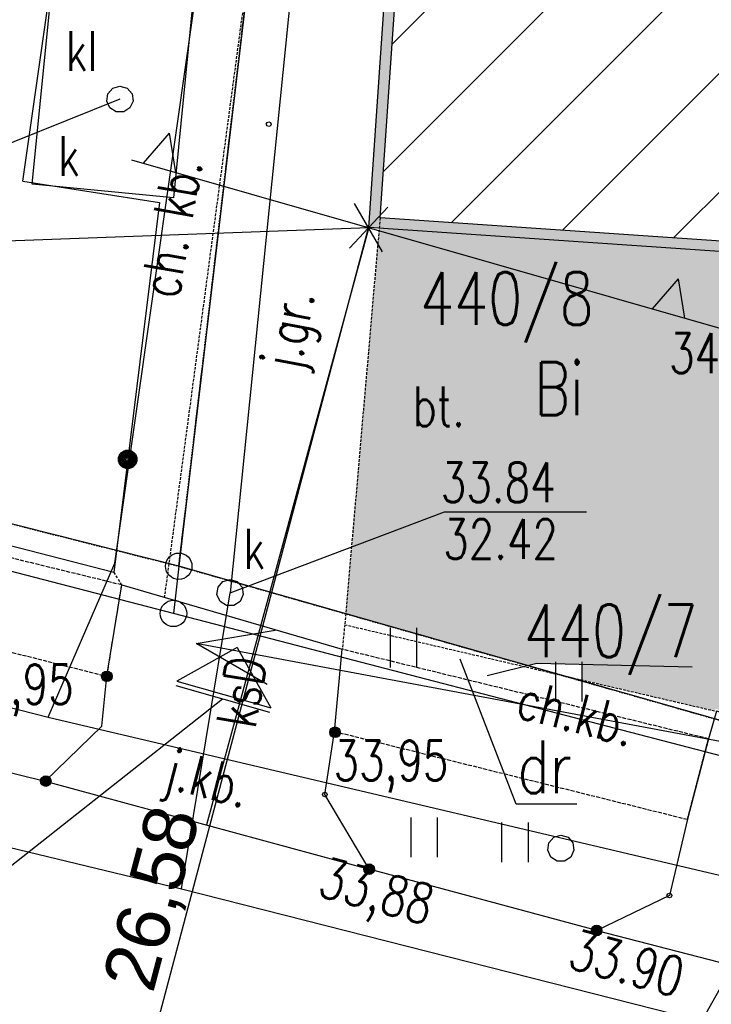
# Model space of a CAD drawing. Header units: millimetres. Extents: x 1427 to 82594, y 2364 to 16149.
# Tile 33 of 58: x 24654 to 24915, y 13431 to 13803. Entities that reach past the tile are written whole.
import ezdxf
from ezdxf.enums import TextEntityAlignment as Align

# ---------------------------------------------------------------- set-up
doc = ezdxf.new("R2010")
doc.units = ezdxf.units.MM
for name, pattern in [('2', [1, 0.5, -0.5]), ('423', [2, 1.5, -0.5]), ('424', [1.5, 1, -0.5]), ('901', [0])]:
    doc.linetypes.add(name, pattern=pattern)
for name, color, linetype in [('202-punkt_graniczny', 7, 'Continuous'), ('210-oznaczenie_konturu_uzytku_g', 7, 'Continuous'), ('211-numer_dzialki_ewidencyjnej', 7, 'Continuous'), ('218-kontur_uzytku_gruntowego', 7, 'Continuous'), ('219-dzialka_ewidencyjna', 7, 'Continuous'), ('312-budynek_ewidencyjny', 7, 'Continuous'), ('chodnik', 7, 'Continuous'), ('chodnik-Atr17', 7, 'Continuous'), ('inne', 7, 'Continuous'), ('jezdnia', 7, 'Continuous'), ('jezdnia-Atr17', 7, 'Continuous'), ('kraweznik', 7, 'Continuous'), ('obszar_utwardzony', 7, 'Continuous'), ('obszar_utwardzony-Atr17', 7, 'Continuous'), ('ogrodzenie_trwale', 7, 'Continuous'), ('osadnik__szambo', 7, 'Continuous'), ('osadnik__szambo-Atr17', 7, 'Continuous'), ('pikieta_naturalna', 7, 'Continuous'), ('pikieta_sztuczna', 7, 'Continuous'), ('pikieta_sztuczna-Atr2', 7, 'Continuous'), ('przewod_elektroenergetyczny_nis', 7, 'Continuous'), ('przewod_elektroenergetyczny_pod', 7, 'Continuous'), ('przewod_kanalizacyjny', 7, 'Continuous'), ('przewod_kanalizacyjny-Atr1', 7, 'Continuous'), ('przewod_telekomunikacyjny_podzi', 7, 'Continuous'), ('rzedna-Atr2', 7, 'Continuous'), ('rzedna-Atr3', 7, 'Continuous'), ('slup_przewodow_napowietrznych', 7, 'Continuous'), ('trawnik', 7, 'Continuous'), ('wlaz_do_komory_lub_kanalu_-_okr', 7, 'Continuous')]:
    doc.layers.add(name, color=color, linetype=linetype)
doc.styles.get("Standard").update_dxf_attribs({"font": 'arial.ttf'})
doc.styles.add('STYL_ARIAL', font='simplex', dxfattribs={"width": 0.75, "oblique": 0.1})
doc.dimstyles.new('ISO-25', dxfattribs={"dimtxt": 2.5, "dimasz": 2.5, "dimexe": 1.25, "dimexo": 0.625, "dimtad": 1, "dimtxsty": 'Standard', "dimcen": 2.5, "dimadec": 0, "dimazin": 0, "dimtfac": 1, "dimtmove": 0, "dimatfit": 3, "dimfxl": 1, "dimarcsym": 0})

# ---------------------------------------------------------------- blocks, each defined once
blk = doc.blocks.new('202')
at = {"color": 0}
blk.add_circle((0, 0), 0.25, dxfattribs=at)
blk = doc.blocks.new('US15')
at = {"color": 7}
blk.add_polyline3d([(0, 0.25, 0), (0.1352, 0.2103, 0), (0.2274, 0.1039, 0), (0.2475, -0.0356, 0), (0.1889, -0.1637, 0), (0.0704, -0.2399, 0), (-0.0704, -0.2399, 0), (-0.1889, -0.1637, 0), (-0.2475, -0.0356, 0), (-0.2274, 0.1039, 0), (-0.1352, 0.2103, 0), (0, 0.25, 0)], dxfattribs=at)
blk = doc.blocks.new('US22')
at = {"color": 7}
blk.add_polyline3d([(0, 0.25, 0), (0.1352, 0.2103, 0), (0.2274, 0.1039, 0), (0.2475, -0.0356, 0), (0.1889, -0.1637, 0), (0.0704, -0.2399, 0), (-0.0704, -0.2399, 0), (-0.1889, -0.1637, 0), (-0.2475, -0.0356, 0), (-0.2274, 0.1039, 0), (-0.1352, 0.2103, 0), (0, 0.25, 0)], dxfattribs=at)
blk = doc.blocks.new('PW01')
at = {"color": 7}
blk.add_polyline3d([(0.045, 0, 0), (0.0318, -0.0318, 0), (0, -0.045, 0), (-0.0318, -0.0318, 0), (-0.045, 0, 0), (-0.0318, 0.0318, 0), (0, 0.045, 0), (0.0318, 0.0318, 0), (0.045, 0, 0)], dxfattribs=at)
blk = doc.blocks.new('801')
at = {"color": 0}
for radius in [0.1, 0.09, 0.08, 0.07, 0.06, 0.05, 0.04, 0.03, 0.02, 0.01]:
    blk.add_circle((0, 0), radius, dxfattribs=at)
blk = doc.blocks.new('TU04')
at = {"color": 7}
for points in [[(0, 0, 0), (0, 0.75, 0)], [(0.5, 0, 0), (0.5, 0.75, 0)]]:
    blk.add_polyline3d(points, dxfattribs=at)
blk = doc.blocks.new('_Oblique')
at = {"color": 0, "linetype": 'ByBlock', "lineweight": -2}
blk.add_line((-0.5, -0.5), (0.5, 0.5), dxfattribs=at)
blk = doc.blocks.new('*D35')
at = {"color": 0, "lineweight": -2, "transparency": 16777216}
blk.add_line((24971.26, 13288.03), (24918.06, 13291.41), dxfattribs=at)
at = {"layer": 'Defpoints', "color": 0, "transparency": 16777216}
for p in [(24932.3, 13515.51), (24985.5, 13512.14), (24918.06, 13291.41)]:
    blk.add_point(p, dxfattribs=at)
at = {"color": 0, "lineweight": -2, "transparency": 16777216, "xscale": 15, "yscale": 15, "zscale": 15}
for p, rotation in [((24918.06, 13291.41), 176.3652566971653), ((24971.26, 13288.03), 356.3652566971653)]:
    blk.add_blockref('_Oblique', p, dxfattribs=dict(at, rotation=rotation))
at = {"color": 0, "transparency": 16777216, "insert": (24948.87, 13308.77), "char_height": 20, "attachment_point": 5, "rotation": 356.3653}
blk.add_mtext('2,70', dxfattribs=at)
blk = doc.blocks.new('*D36')
at = {"color": 0, "lineweight": -2, "transparency": 16777216}
blk.add_line((24917.55, 13291.47), (24757.69, 13307.31), dxfattribs=at)
at = {"layer": 'Defpoints', "color": 0, "transparency": 16777216}
for p in [(24779.3, 13525.42), (24939.16, 13509.58), (24757.69, 13307.31)]:
    blk.add_point(p, dxfattribs=at)
at = {"color": 0, "lineweight": -2, "transparency": 16777216, "xscale": 15, "yscale": 15, "zscale": 15}
for p, rotation in [((24757.69, 13307.31), 174.3409633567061), ((24917.55, 13291.47), 354.3409633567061)]:
    blk.add_blockref('_Oblique', p, dxfattribs=dict(at, rotation=rotation))
at = {"color": 0, "transparency": 16777216, "insert": (24838.86, 13311.98), "char_height": 20, "attachment_point": 5, "rotation": 354.341}
blk.add_mtext('8,05', dxfattribs=at)
blk = doc.blocks.new('*D37')
at = {"color": 0, "lineweight": -2, "transparency": 16777216}
blk.add_line((24757.69, 13307.31), (24684.62, 13311.31), dxfattribs=at)
at = {"layer": 'Defpoints', "color": 0, "transparency": 16777216}
for p in [(24696.35, 13525.6), (24769.41, 13521.6), (24684.62, 13311.31)]:
    blk.add_point(p, dxfattribs=at)
at = {"color": 0, "lineweight": -2, "transparency": 16777216, "xscale": 15, "yscale": 15, "zscale": 15}
for p, rotation in [((24684.62, 13311.31), 176.867199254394), ((24757.69, 13307.31), 356.867199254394)]:
    blk.add_blockref('_Oblique', p, dxfattribs=dict(at, rotation=rotation))
at = {"color": 0, "transparency": 16777216, "insert": (24721.85, 13321.94), "char_height": 20, "attachment_point": 5, "rotation": 356.8672}
blk.add_mtext('3,10', dxfattribs=at)
blk = doc.blocks.new('*D39')
at = {"color": 0, "lineweight": -2, "transparency": 16777216}
blk.add_line((24750.92, 13217.22), (24893.59, 13207.48), dxfattribs=at)
at = {"layer": 'Defpoints', "color": 0, "transparency": 16777216}
for p in [(24785.56, 13724.18), (24928.22, 13714.43), (24893.59, 13207.48)]:
    blk.add_point(p, dxfattribs=at)
at = {"color": 0, "lineweight": -2, "transparency": 16777216, "xscale": 15, "yscale": 15, "zscale": 15}
for p, rotation in [((24750.92, 13217.22), 176.091526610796), ((24893.59, 13207.48), 356.0915266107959)]:
    blk.add_blockref('_Oblique', p, dxfattribs=dict(at, rotation=rotation))
at = {"color": 0, "transparency": 16777216, "insert": (24821.24, 13231.23), "char_height": 20, "attachment_point": 5, "rotation": 356.0915}
blk.add_mtext('7,15', dxfattribs=at)
blk = doc.blocks.new('*D40')
at = {"color": 0, "lineweight": -2, "transparency": 16777216}
blk.add_line((24893.59, 13207.48), (24983.38, 13201.34), dxfattribs=at)
at = {"layer": 'Defpoints', "color": 0, "transparency": 16777216}
for p in [(24925.36, 13672.53), (25015.15, 13666.39), (24983.38, 13201.34)]:
    blk.add_point(p, dxfattribs=at)
at = {"color": 0, "lineweight": -2, "transparency": 16777216, "xscale": 15, "yscale": 15, "zscale": 15}
for p, rotation in [((24893.59, 13207.48), 176.0915266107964), ((24983.38, 13201.34), 356.0915266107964)]:
    blk.add_blockref('_Oblique', p, dxfattribs=dict(at, rotation=rotation))
at = {"color": 0, "transparency": 16777216, "insert": (24939.35, 13217.02), "char_height": 20, "attachment_point": 5, "rotation": 356.0915}
blk.add_mtext('4,50', dxfattribs=at)
blk = doc.blocks.new('*D74')
at = {"color": 0, "lineweight": -2, "transparency": 16777216}
blk.add_line((23467.95, 13676.71), (24785.55, 13724.18), dxfattribs=at)
at = {"layer": 'Defpoints', "color": 0, "transparency": 16777216}
for p in [(24785.55, 13724.18), (24785.55, 13724.14), (23467.95, 13676.67)]:
    blk.add_point(p, dxfattribs=at)
at = {"color": 0, "lineweight": -2, "transparency": 16777216, "xscale": 15, "yscale": 15, "zscale": 15}
for p, rotation in [((24785.55, 13724.18), 2.063234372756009), ((23467.95, 13676.71), 182.063234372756)]:
    blk.add_blockref('_Oblique', p, dxfattribs=dict(at, rotation=rotation))
at = {"color": 0, "transparency": 16777216, "insert": (24126.29, 13713.08), "char_height": 20, "attachment_point": 5, "rotation": 2.0632}
blk.add_mtext('67,0', dxfattribs=at)
blk = doc.blocks.new('*D75')
at = {"color": 0, "lineweight": -2, "transparency": 16777216}
blk.add_line((24408.78, 14073.88), (24386.74, 13751.43), dxfattribs=at)
at = {"layer": 'Defpoints', "color": 0, "transparency": 16777216}
for p in [(24807.79, 14046.61), (24386.74, 13751.43), (24785.76, 13724.16)]:
    blk.add_point(p, dxfattribs=at)
at = {"color": 0, "lineweight": -2, "transparency": 16777216, "xscale": 15, "yscale": 15, "zscale": 15}
for p, rotation in [((24408.78, 14073.88), 86.09152661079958), ((24386.74, 13751.43), 266.0915266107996)]:
    blk.add_blockref('_Oblique', p, dxfattribs=dict(at, rotation=rotation))
at = {"color": 0, "transparency": 16777216, "insert": (24385.15, 13913.51), "char_height": 20, "attachment_point": 5, "rotation": 86.0915}
blk.add_mtext('16,03', dxfattribs=at)
blk = doc.blocks.new('*D76')
at = {"color": 0, "lineweight": -2, "transparency": 16777216}
blk.add_line((24386.74, 13751.43), (24383.88, 13709.52), dxfattribs=at)
at = {"layer": 'Defpoints', "color": 0, "transparency": 16777216}
for p in [(24928.22, 13714.43), (24383.88, 13709.52), (24925.36, 13672.53)]:
    blk.add_point(p, dxfattribs=at)
at = {"color": 0, "lineweight": -2, "transparency": 16777216, "xscale": 15, "yscale": 15, "zscale": 15}
for p, rotation in [((24386.74, 13751.43), 86.09152661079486), ((24383.88, 13709.52), 266.0915266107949)]:
    blk.add_blockref('_Oblique', p, dxfattribs=dict(at, rotation=rotation))
at = {"color": 0, "transparency": 16777216, "insert": (24372.7, 13731.34), "char_height": 20, "attachment_point": 5, "rotation": 86.0915}
blk.add_mtext('2,1', dxfattribs=at)
blk = doc.blocks.new('*D77')
at = {"color": 0, "lineweight": -2, "transparency": 16777216}
blk.add_line((24383.74, 13709.14), (24376.76, 13605.43), dxfattribs=at)
at = {"layer": 'Defpoints', "color": 0, "transparency": 16777216}
for p in [(24782.99, 13682.26), (24376.76, 13605.43), (24776.01, 13578.54)]:
    blk.add_point(p, dxfattribs=at)
at = {"color": 0, "lineweight": -2, "transparency": 16777216, "xscale": 15, "yscale": 15, "zscale": 15}
for p, rotation in [((24383.74, 13709.14), 86.1474941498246), ((24376.76, 13605.43), 266.1474941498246)]:
    blk.add_blockref('_Oblique', p, dxfattribs=dict(at, rotation=rotation))
at = {"color": 0, "transparency": 16777216, "insert": (24367.64, 13658.13), "char_height": 20, "attachment_point": 5, "rotation": 86.1475}
blk.add_mtext('5,2', dxfattribs=at)
blk = doc.blocks.new('*D105')
at = {"color": 0, "lineweight": -2, "transparency": 16777216}
for p, q in [((24649.15, 13210.27), (24785.43, 13724.17)), ((24784.82, 13724.33), (24784.22, 13724.5)), ((24648.54, 13210.43), (24647.94, 13210.59))]:
    blk.add_line(p, q, dxfattribs=at)
at = {"layer": 'Defpoints', "color": 0, "transparency": 16777216}
for p in [(24785.43, 13724.17), (24785.43, 13724.17), (24649.15, 13210.27)]:
    blk.add_point(p, dxfattribs=at)
at = {"color": 0, "lineweight": -2, "transparency": 16777216, "xscale": 15, "yscale": 15, "zscale": 15}
for p, rotation in [((24785.43, 13724.17), 75.14792138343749), ((24649.15, 13210.27), 255.1479213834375)]:
    blk.add_blockref('_Oblique', p, dxfattribs=dict(at, rotation=rotation))
at = {"color": 0, "transparency": 16777216, "insert": (24705.06, 13470.46), "char_height": 20, "attachment_point": 5, "rotation": 75.1479}
blk.add_mtext('26,58', dxfattribs=at)

msp = doc.modelspace()

# ---------------------------------------------------------------- hatches: boundary and pattern name
at = {"transparency": 33554687}
h = msp.add_hatch(color=6, dxfattribs=at)
h.set_gradient(color2=(0, 0, 0))
h.paths.add_polyline_path([(24945.366, 14037.215), (24835.294, 14044.735), (24834.983, 14040.747), (24945.205, 14033.216)])
h.paths.add_polyline_path([(24945.366, 14037.215), (24945.205, 14033.216), (25032.162, 14027.275), (25032.282, 14031.276)])
h.paths.add_polyline_path([(25032.282, 14031.276), (25032.162, 14027.275), (25115.311, 14021.595), (25127.288, 14024.785), (25115.584, 14025.585)])
h.paths.add_polyline_path([(25199.276, 14019.867), (25127.288, 14024.785), (25115.311, 14021.595), (25195.013, 14016.149), (25192.205, 13975.045), (25314.091, 13966.649), (25312.861, 13970.743), (25196.468, 13978.76)])
h.paths.add_polyline_path([(25314.366, 13970.639), (25312.861, 13970.743), (25314.091, 13966.649), (25443.883, 13957.709), (25464.319, 13960.31), (25444.158, 13961.699)])
h.paths.add_polyline_path([(25472.689, 13959.734), (25470.247, 13955.893), (25550.955, 13950.335), (25549.991, 13936.235), (25553.914, 13935.491), (25555.18, 13954.053)])
h.paths.add_polyline_path([(25472.689, 13959.734), (25470.522, 13959.883), (25464.319, 13960.31), (25443.883, 13957.709), (25470.247, 13955.893)])
h.paths.add_polyline_path([(25553.914, 13935.491), (25549.991, 13936.235), (25529.347, 13634.071), (25520.625, 13634.667), (25520.398, 13630.673), (25533.06, 13629.807)])
h.paths.add_polyline_path([(25371.315, 13644.868), (25371.043, 13640.877), (25520.398, 13630.673), (25520.625, 13634.667)])
h.paths.add_polyline_path([(25307.065, 13649.257), (25306.901, 13646.862), (25371.151, 13642.472), (25371.315, 13644.867)])
h.paths.add_polyline_path([(25306.901, 13646.862), (25306.792, 13645.267), (25371.043, 13640.877), (25371.151, 13642.472)])
h.paths.add_polyline_path([(25307.065, 13649.257), (25276.633, 13651.337), (25274.19, 13647.494), (25276.36, 13647.346), (25306.792, 13645.267)])
h.paths.add_polyline_path([(25157.911, 13659.449), (25156.848, 13655.512), (25157.638, 13655.458), (25274.19, 13647.494), (25276.633, 13651.337)])
h.paths.add_polyline_path([(25157.911, 13659.449), (25153.223, 13659.769), (25156.169, 13702.869), (25019.849, 13712.182), (25019.719, 13708.18), (25151.905, 13699.149), (25148.959, 13656.05), (25156.848, 13655.512)])
h.paths.add_polyline_path([(24936.679, 13717.863), (24936.406, 13713.872), (25000.258, 13709.51), (25000.531, 13713.501)])
h.paths.add_polyline_path([(25019.849, 13712.182), (25000.531, 13713.501), (25000.258, 13709.51), (25019.719, 13708.18)])
h.paths.add_polyline_path([(24936.679, 13717.864), (24932.493, 13718.15), (24932.332, 13714.151), (24936.406, 13713.872)])
h.paths.add_polyline_path([(24932.493, 13718.15), (24789.823, 13727.897), (24811.507, 14042.351), (24834.983, 14040.747), (24835.294, 14044.735), (24807.791, 14046.614), (24785.557, 13724.179), (24932.332, 13714.151)])
h.paths.add_polyline_path([(25441.621, 13956.543), (25494.233, 13963.24), (25491.392, 13985.56), (25438.78, 13978.863)], flags=9)
at = {"transparency": 33554483}
h = msp.add_hatch(dxfattribs=at)
h.set_pattern_fill('ANSI31', color=256, scale=10, style=0)
h.paths.add_polyline_path([(24945.205, 14033.216), (24932.493, 13718.15), (25019.849, 13712.182), (25023.095, 13811.845), (25023.146, 13811.686), (25023.084, 13811.521), (25019.849, 13712.182), (25156.169, 13702.869), (25164.749, 13702.281), (25183.425, 13975.645), (25192.205, 13975.045), (25195.013, 14016.149), (25115.311, 14021.595)])
h.paths.add_polyline_path([(25113.469, 13867.878, -1), (25053.469, 13867.878, -1)], flags=16)
h.paths.add_polyline_path([(24945.205, 14033.216), (24811.507, 14042.351), (24789.823, 13727.897), (24932.493, 13718.15)])
h.paths.add_polyline_path([(25059.283, 13840.374), (25109.215, 13840.374), (25109.215, 13902.195), (25059.283, 13902.195)], flags=24)
h.paths.add_polyline_path([(24980.229, 13736.389), (24998.327, 13735.409), (24999.746, 13761.62), (24981.648, 13762.6)], flags=24)
h.paths.add_polyline_path([(24983.441, 13854.817), (25031.298, 13854.817), (25031.298, 13884.817), (24983.441, 13884.817)], flags=24)
h.paths.add_polyline_path([(24987.511, 13892.633), (25021.44, 13892.633), (25021.44, 13930.133), (24987.511, 13930.133)], flags=24)
at = {"transparency": 33554585}
h = msp.add_hatch(color=6, dxfattribs=at)
h.set_gradient(color1=(88, 186, 72), color2=(88, 186, 72))
h.paths.add_polyline_path([(24925.362, 13672.529), (24928.224, 13714.431), (24789.477, 13723.911), (24776.825, 13578.31), (24845.722, 13558.69), (24849.019, 13559.495), (24866.207, 13559.095), (24866.207, 13553.291), (24916.126, 13541.664), (24916.311, 13542.109), (24916.947, 13542.373), (24917.583, 13542.109), (24917.96, 13541.199), (24922.145, 13540.071, -0.1727938), (24925.349, 13541.068), (24930.638, 13672.169)])
h.paths.add_polyline_path([(24925.349, 13541.068, -0.2904316), (24929.753, 13538.019), (24934.133, 13536.838), (24943.32, 13671.302), (24930.638, 13672.169)])
h.paths.add_polyline_path([(24894.561, 13661.947), (24947.954, 13661.947), (24947.954, 13688.733), (24894.561, 13688.733)], flags=9)
h.paths.add_polyline_path([(24798.377, 13645.895), (24824.627, 13645.895), (24824.627, 13668.395), (24798.377, 13668.395)], flags=24)
h.paths.add_polyline_path([(24797.364, 13673.799), (24881.173, 13673.799), (24881.173, 13719.514), (24797.364, 13719.514)], flags=24)
h.paths.add_polyline_path([(24843.165, 13649.061), (24869.594, 13649.061), (24869.594, 13679.061), (24843.165, 13679.061)], flags=24)
h.paths.add_polyline_path([(24809.937, 13595.797), (24862.437, 13595.797), (24862.437, 13618.297), (24809.937, 13618.297)], flags=24)
h.paths.add_polyline_path([(24809.025, 13617.195), (24862.061, 13617.195), (24862.061, 13639.695), (24809.025, 13639.695)], flags=24)
h.paths.add_polyline_path([(24836.572, 13548.263), (24920.381, 13548.263), (24920.381, 13593.978), (24836.572, 13593.978)], flags=25)

# ---------------------------------------------------------------- linework, layer by layer
at = {"color": 1, "linetype": '2', "lineweight": 30, "ltscale": 50}
for p, q in [((24713.847, 13596.244), (24812.747, 14433.273)), ((24925.147, 13536.073), (24713.847, 13596.244))]:
    msp.add_line(p, q, dxfattribs=at)
for p, q in [((24710.179, 13759.815), (24700.36, 13748.501)), ((24710.179, 13759.815), (24712.532, 13745.021)), ((24695.926, 13749.77), (25050.72, 13648.307)), ((24902.471, 13704.824), (24892.651, 13693.511)), ((24902.471, 13704.824), (24904.824, 13690.03)), ((24350.606, 13246.966), (24730.313, 13546.15)), ((24687.657, 13029.255), (24949.072, 13491.19))]:
    msp.add_line(p, q)
at = {"color": 1}
msp.add_line((24785.557, 13724.179), (24724.179, 13498.572), dxfattribs=at)
at = {"layer": '210-oznaczenie_konturu_uzytku_g', "color": 3}
msp.add_polyline3d([(24864.199, 13506.447, 0), (24841.311, 13506.447, 0), (24820.105, 13561.175, 0)], dxfattribs=at)
at = {"layer": '218-kontur_uzytku_gruntowego', "color": 3, "linetype": '2'}
for points in [[(24713.747, 13596.273, 0), (24812.747, 14433.273, 0)], [(24166.747, 13734.473, 0), (24713.747, 13596.273, 0)], [(24713.747, 13596.273, 0), (24925.147, 13536.073, 0)]]:
    msp.add_polyline3d(points, dxfattribs=at)
at = {"layer": '219-dzialka_ewidencyjna', "color": 7}
for points in [[(24812.747, 14433.273, 0), (24713.747, 13596.273, 0)], [(24713.747, 13596.273, 0), (24166.747, 13734.473, 0)], [(24711.747, 13578.473, 0), (24164.347, 13720.473, 0)], [(24713.747, 13596.273, 0), (24711.747, 13578.473, 0)], [(24925.147, 13536.073, 0), (24713.747, 13596.273, 0)], [(24924.747, 13523.073, 0), (24711.747, 13578.473, 0)]]:
    msp.add_polyline3d(points, dxfattribs=at)
at = {"layer": '312-budynek_ewidencyjny', "color": 7}
for points in [[(24785.557, 13724.179, 0), (24807.791, 14046.614, 0)], [(24789.823, 13727.897, 0), (24811.507, 14042.351, 0)], [(25164.749, 13702.281, 0), (25156.169, 13702.869, 0), (24789.823, 13727.897, 0)], [(25151.905, 13699.149, 0), (25151.905, 13699.149, 0), (24785.557, 13724.179, 0)]]:
    msp.add_polyline3d(points, dxfattribs=at)
at = {"layer": 'chodnik', "color": 7, "linetype": '423'}
for points in [[(23936.547, 13774.873, 0), (23927.547, 13745.673, 0), (24226.147, 13670.873, 0), (24686.607, 13554.693, 0), (24692.187, 13589.213, 0), (24232.947, 13701.273, 0), (23936.547, 13774.873, 0)], [(24913.947, 13531.073, 0), (24775.547, 13564.893, 0)], [(24772.547, 13533.873, 0), (24905.947, 13500.673, 0)], [(24905.947, 13500.673, 0), (24913.947, 13531.073, 0)]]:
    msp.add_polyline3d(points, dxfattribs=at)
at = {"layer": 'inne', "lineweight": 30}
for p, q in [((24735.843, 13565.545), (24713.08, 13552.883)), ((24735.843, 13565.545), (24748.505, 13542.782)), ((24712.6, 13551.201), (24748.025, 13541.099)), ((24713.08, 13552.883), (24748.505, 13542.782))]:
    msp.add_line(p, q, dxfattribs=at)
at = {"layer": 'jezdnia', "color": 7, "linetype": '424'}
for points in [[(24909.247, 14115.533, 0), (24902.047, 14207.913, 0), (24846.487, 14212.533, 0), (24777.747, 14207.193, 0), (24728.647, 14224.213, 0), (24724.407, 14171.793, 0), (24743.487, 14161.793, 0), (24755.627, 14141.533, 0), (24745.007, 14019.373, 0), (24748.007, 13990.893, 0), (24729.327, 13874.713, 0), (24729.907, 13868.533, 0), (24733.987, 13857.893, 0), (24740.747, 13845.933, 0), (24742.167, 13838.053, 0), (24708.305, 13584.511, 0)], [(24789.823, 13727.897, 0), (24776.467, 13574.193, 0), (24775.547, 13564.893, 0)], [(24776.467, 13574.193, 0), (24916.947, 13541.473, 0)]]:
    msp.add_polyline3d(points, dxfattribs=at)
at = {"layer": 'kraweznik', "color": 7}
for points in [[(23574.547, 13784.873, 0), (23811.747, 13722.473, 0), (23924.947, 13695.073, 0), (23928.547, 13694.273, 0), (24327.147, 13596.673, 0), (24431.467, 13572.253, 0), (24663.307, 13515.133, 0), (24684.667, 13535.873, 0), (24686.607, 13554.693, 0), (24692.187, 13589.213, 0), (24775.547, 13564.893, 0)], [(24994.887, 13520.453, 0), (24916.947, 13541.473, 0), (24913.947, 13531.073, 0), (24905.947, 13500.673, 0), (24899.147, 13471.873, 0), (24871.687, 13458.673, 0), (24785.707, 13481.833, 0), (24768.947, 13510.073, 0), (24772.547, 13533.873, 0), (24775.547, 13564.893, 0)], [(24663.307, 13515.133, 0), (24785.707, 13481.833, 0)], [(24871.687, 13458.673, 0), (24994.227, 13427.013, 0)]]:
    msp.add_polyline3d(points, dxfattribs=at)
at = {"layer": 'obszar_utwardzony', "color": 7, "linetype": '424'}
msp.add_polyline3d([(24689.207, 13593.953, 0), (24692.187, 13589.213, 0)], dxfattribs=at)
at = {"layer": 'ogrodzenie_trwale', "color": 7, "linetype": '901'}
for points in [[(24654.807, 13741.773, 0), (24706.447, 13733.633, 0), (24689.207, 13593.953, 0), (24175.747, 13726.273, 0), (24219.547, 13910.273, 0), (24646.547, 13837.873, 0)], [(24654.807, 13741.773, 0), (24667.947, 13833.573, 0)]]:
    msp.add_polyline3d(points, dxfattribs=at)
at = {"layer": 'ogrodzenie_trwale', "color": 7}
for radius in [3.5, 3.15, 2.8, 2.45, 2.1, 1.75, 1.4, 1.05, 0.7]:
    msp.add_circle((24694.477, 13636.647), radius, dxfattribs=at)
at = {"layer": 'osadnik__szambo', "color": 34}
msp.add_polyline3d([(24667.747, 13835.273, 0), (24721.147, 13830.073, 0), (24711.747, 13735.473, 0), (24658.347, 13740.673, 0), (24667.747, 13835.273, 0)], dxfattribs=at)
at = {"layer": 'przewod_elektroenergetyczny_nis', "color": 1}
for points in [[(25013.269, 13512.351, 0), (24720.341, 13567.069, 0), (24750.189, 13572.181, 0)], [(24720.545, 13567.069, 0), (24747.121, 13551.737, 0)]]:
    msp.add_polyline3d(points, dxfattribs=at)
at = {"layer": 'przewod_elektroenergetyczny_pod', "color": 7}
msp.add_polyline3d([(24907.811, 13558.127, 0), (24849.019, 13559.495, 0), (24830.333, 13554.937, 0)], dxfattribs=at)
at = {"layer": 'przewod_kanalizacyjny', "color": 34}
for points in [[(24793.887, 14185.953, 0), (24733.147, 13586.273, 0)], [(23216.747, 13856.873, 0), (23768.747, 13711.873, 0), (24375.347, 13556.273, 0), (24714.747, 13474.473, 0), (25164.947, 13360.073, 0)], [(24714.747, 13474.473, 0), (24733.147, 13586.273, 0)]]:
    msp.add_polyline3d(points, dxfattribs=at)
at = {"layer": 'przewod_telekomunikacyjny_podzi', "color": 30}
for points in [[(23246.747, 13975.673, 0), (23290.147, 13934.473, 0), (23375.147, 13866.873, 0), (24049.947, 13696.273, 0), (24664.347, 13539.273, 0), (25097.947, 13437.273, 0), (25266.947, 13389.673, 0)], [(24664.347, 13539.273, 0), (24689.547, 13597.473, 0), (24739.947, 13951.073, 0), (24734.685, 13951.727, 0)]]:
    msp.add_polyline3d(points, dxfattribs=at)
at = {"layer": 'rzedna-Atr2', "color": 7}
for points in [[(24691.547, 13772.673, 0), (24631.273, 13748.581, 0), (24579.439, 13748.917, 0)], [(24733.147, 13586.273, 0), (24814.143, 13616.775, 0), (24867.801, 13616.775, 0)]]:
    msp.add_polyline3d(points, dxfattribs=at)

# ---------------------------------------------------------------- block references
at = {"layer": '202-punkt_graniczny', "color": 7, "xscale": 20, "yscale": 20, "zscale": 20}
for p in [(24713.747, 13596.273), (24711.747, 13578.473)]:
    msp.add_blockref('202', p, dxfattribs=at)
at = {"layer": 'jezdnia', "color": 7, "xscale": 20, "yscale": 20, "zscale": 20}
msp.add_blockref('801', (24871.687, 13458.673, 678.02), dxfattribs=at)
at = {"layer": 'ogrodzenie_trwale', "color": 7, "xscale": 20, "yscale": 20, "zscale": 20}
for p in [(24686.607, 13554.693, 678.94), (24772.807, 13533.553, 679.08), (24663.499, 13515.111, 677.24), (24785.707, 13481.833, 677.68)]:
    msp.add_blockref('801', p, dxfattribs=at)
at = {"layer": 'pikieta_naturalna', "color": 7, "xscale": 20, "yscale": 20, "zscale": 20}
msp.add_blockref('PW01', (24747.747, 13763.273), dxfattribs=at)
at = {"layer": 'pikieta_sztuczna', "color": 7, "xscale": 20, "yscale": 20, "zscale": 20}
for p in [(24768.947, 13510.073), (24899.147, 13471.873)]:
    msp.add_blockref('PW01', p, dxfattribs=at)
at = {"layer": 'slup_przewodow_napowietrznych', "color": 7, "xscale": 20, "yscale": 20, "zscale": 20}
msp.add_blockref('US15', (24858.147, 13489.673), dxfattribs=at)
at = {"layer": 'trawnik', "color": 7, "xscale": 20, "yscale": 20, "zscale": 20}
for p in [(24793.771, 13558.039), (24856.207, 13545.217), (24801.575, 13486.407), (24835.859, 13484.455)]:
    msp.add_blockref('TU04', p, dxfattribs=at)
at = {"layer": 'wlaz_do_komory_lub_kanalu_-_okr', "color": 7, "xscale": 20, "yscale": 20, "zscale": 20}
for p in [(24691.547, 13772.673), (24733.147, 13586.273)]:
    msp.add_blockref('US22', p, dxfattribs=at)

# ---------------------------------------------------------------- texts
at = {"layer": '210-oznaczenie_konturu_uzytku_g', "color": 3, "style": 'STYL_ARIAL', "width": 0.75}
for s, p in [('Bi', (24848.165, 13647.395)), ('dr', (24841.721, 13504.489))]:
    msp.add_text(s, height=20, dxfattribs=at).set_placement(p, align=Align.BOTTOM_LEFT)
at = {"layer": '211-numer_dzialki_ewidencyjnej', "color": 7, "style": 'STYL_ARIAL', "width": 0.75}
for s, p in [('440/8', (24804.983, 13681.419)), ('440/7', (24844.191, 13555.883))]:
    msp.add_text(s, height=20, dxfattribs=at).set_placement(p, align=Align.BOTTOM_LEFT)
at = {"layer": 'chodnik-Atr17', "color": 7, "style": 'STYL_ARIAL', "width": 0.75}
msp.add_text('ch.kb.', height=15, rotation=345.392, dxfattribs=at).set_placement((24839.357, 13535.079), align=Align.BOTTOM_LEFT)
at = {"layer": 'jezdnia', "color": 7, "style": 'STYL_ARIAL', "width": 0.75}
msp.add_text('j.gr.', height=15, rotation=79.1196, dxfattribs=at).set_placement((24763.859, 13668.715), align=Align.BOTTOM_LEFT)
at = {"layer": 'jezdnia-Atr17', "color": 7, "style": 'STYL_ARIAL', "width": 0.75}
msp.add_text('j.kb.', height=15, rotation=345.342, dxfattribs=at).set_placement((24706.309, 13508.615), align=Align.BOTTOM_LEFT)
at = {"layer": 'obszar_utwardzony-Atr17', "color": 7, "style": 'STYL_ARIAL', "width": 0.75}
msp.add_text('ch. kb.', height=15, rotation=80.1169, dxfattribs=at).set_placement((24718.071, 13696.099), align=Align.BOTTOM_LEFT)
msp.add_text('bt.', height=15, dxfattribs=at).set_placement((24802.127, 13644.645), align=Align.BOTTOM_LEFT)
at = {"layer": 'ogrodzenie_trwale', "color": 7, "style": 'STYL_ARIAL', "width": 0.75}
for p in [(24630.665, 13559.217), (24772.245, 13530.393)]:
    msp.add_text('33,95', height=15, dxfattribs=at).set_placement(p, align=Align.TOP_LEFT)
msp.add_text('33,88', height=15, rotation=344.9967, dxfattribs=at).set_placement((24769.539, 13486.469), align=Align.TOP_LEFT)
at = {"layer": 'osadnik__szambo-Atr17', "color": 34, "style": 'STYL_ARIAL', "width": 0.75}
msp.add_text('kl', height=15, dxfattribs=at).set_placement((24671.015, 13778.875), align=Align.BOTTOM_LEFT)
at = {"layer": 'pikieta_sztuczna-Atr2', "color": 7, "style": 'STYL_ARIAL', "width": 0.75}
msp.add_text('34,06', height=15, dxfattribs=at).set_placement((24899.025, 13684.269), align=Align.TOP_LEFT)
msp.add_text('33.90', height=15, rotation=344.595, dxfattribs=at).set_placement((24858.969, 13440.477), align=Align.BOTTOM_LEFT)
at = {"layer": 'przewod_kanalizacyjny-Atr1', "color": 34, "style": 'STYL_ARIAL', "width": 0.75}
msp.add_text('ksD', height=15, rotation=80.654, dxfattribs=at).set_placement((24735.257, 13535.719), align=Align.MIDDLE_LEFT)
at = {"layer": 'rzedna-Atr2', "color": 34, "style": 'STYL_ARIAL', "width": 0.75}
msp.add_text('33.84', height=15, dxfattribs=at).set_placement((24812.775, 13615.945), align=Align.BOTTOM_LEFT)
at = {"layer": 'rzedna-Atr3', "color": 34, "style": 'STYL_ARIAL', "width": 0.75}
msp.add_text('32.42', height=15, dxfattribs=at).set_placement((24813.687, 13594.547), align=Align.BOTTOM_LEFT)
at = {"layer": 'wlaz_do_komory_lub_kanalu_-_okr', "color": 7, "style": 'STYL_ARIAL', "width": 0.75}
msp.add_text('k', height=15, dxfattribs=at).set_placement((24668.147, 13751.223), align=Align.MIDDLE_LEFT)
msp.add_text('k', height=15, dxfattribs=at).set_placement((24738.177, 13590.851), align=Align.BOTTOM_LEFT)

# ---------------------------------------------------------------- dimensions: what is measured, and where the dimension line sits
at = {"color": 1}
for p1, p2, distance, text, override, picture, middle in [((24807.791, 14046.614), (24785.761, 13724.165), -399.947, '16,03', {"dimtxt": 20, "dimasz": 15, "dimblk1": 'Oblique', "dimblk2": 'Oblique', "dimsah": 1, "dimse1": 1, "dimse2": 1, "dimtmove": 2}, '*D75', (24385.145, 13913.513)), ((24928.224, 13714.431), (24925.362, 13672.529), -542.742, '2,1', {"dimtxt": 20, "dimasz": 15, "dimblk1": 'Oblique', "dimblk2": 'Oblique', "dimsah": 1, "dimse1": 1, "dimse2": 1, "dimtmove": 2}, '*D76', (24372.699, 13731.337)), ((24649.147, 13210.273), (24785.426, 13724.175), 0, '26,58', {"dimtxt": 20, "dimasz": 15, "dimblk1": 'Oblique', "dimblk2": 'Oblique', "dimsah": 1, "dimtmove": 2}, '*D105', (24705.065, 13470.465)), ((23467.947, 13676.673), (24785.547, 13724.14), 0.039, '67,0', {"dimtxt": 20, "dimasz": 15, "dimblk1": 'Oblique', "dimblk2": 'Oblique', "dimsah": 1, "dimse1": 1, "dimse2": 1}, '*D74', (24126.29, 13713.081)), ((24782.995, 13682.256), (24776.011, 13578.542), -400.155, '5,2', {"dimtxt": 20, "dimasz": 15, "dimblk1": 'Oblique', "dimblk2": 'Oblique', "dimsah": 1, "dimse1": 1, "dimse2": 1, "dimtmove": 2}, '*D77', (24367.636, 13658.134)), ((24925.362, 13672.529), (25015.152, 13666.394), -466.137, '4,50', {"dimtxt": 20, "dimasz": 15, "dimdec": 0, "dimblk1": 'Oblique', "dimblk2": 'Oblique', "dimsah": 1, "dimse1": 1, "dimse2": 1, "dimtmove": 2}, '*D40', (24939.346, 13217.024)), ((24769.415, 13521.605), (24696.351, 13525.604), 214.612, '3,10', {"dimtxt": 20, "dimasz": 15, "dimdec": 0, "dimblk1": 'Oblique', "dimblk2": 'Oblique', "dimsah": 1, "dimse1": 1, "dimse2": 1, "dimtmove": 2}, '*D37', (24721.845, 13321.938)), ((24939.159, 13509.579), (24779.299, 13525.42), 219.175, '8,05', {"dimtxt": 20, "dimasz": 15, "dimdec": 0, "dimblk1": 'Oblique', "dimblk2": 'Oblique', "dimsah": 1, "dimse1": 1, "dimse2": 1, "dimtmove": 2}, '*D36', (24838.863, 13311.975))]:
    dim = msp.add_aligned_dim(p1=p1, p2=p2, distance=distance, text=text, dimstyle='ISO-25', override=override, dxfattribs=at)
    dim.commit()
    dim.dimension.update_dxf_attribs({"geometry": picture, "text_midpoint": middle})
for base, p1, p2, angle, text, picture, middle in [((24893.588, 13207.476), (24785.557, 13724.179), (24928.224, 13714.431), 356.09153, '7,15', '*D39', (24821.242, 13231.228)), ((24918.063, 13291.406), (24985.496, 13512.135), (24932.299, 13515.514), 176.36526, '2,70', '*D35', (24948.874, 13308.77))]:
    dim = msp.add_linear_dim(base=base, p1=p1, p2=p2, angle=angle, text=text, dimstyle='ISO-25', override={"dimtxt": 20, "dimasz": 15, "dimdec": 0, "dimblk1": 'Oblique', "dimblk2": 'Oblique', "dimsah": 1, "dimse1": 1, "dimse2": 1, "dimtmove": 2}, dxfattribs=at)
    dim.commit()
    dim.dimension.update_dxf_attribs({"geometry": picture, "text_midpoint": middle, "dimtype": 161})

doc.saveas('drawing.dxf')
